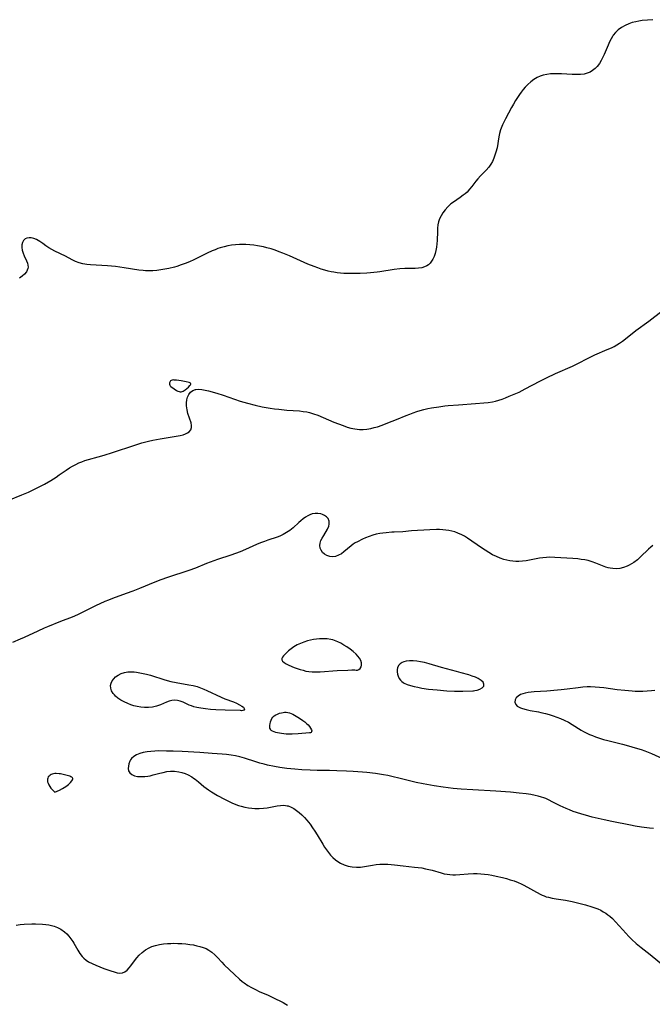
# Model space of a CAD drawing. Header units: inches. Extents: x 1073367 to 1082519, y 1569854 to 1574957.
# Tile 181 of 256: x 1077983 to 1078256, y 1572456 to 1572880. Entities that reach past the tile are written whole.
import ezdxf

# ---------------------------------------------------------------- set-up
doc = ezdxf.new("R2010")
doc.units = ezdxf.units.IN
doc.header["$MEASUREMENT"] = 0
doc.layers.add('CGG_CurvaNivelLidar_v1', color=7, linetype='Continuous', lineweight=30, true_color=0x008008)

msp = doc.modelspace()

# ---------------------------------------------------------------- linework, layer by layer
at = {"layer": 'CGG_CurvaNivelLidar_v1'}
for points in [[(1078256.0568, 1572879.9728, 70.5), (1078251.4942, 1572879.6121, 70.5), (1078250.1061, 1572879.3995, 70.5), (1078248.7285, 1572879.1108, 70.5), (1078247.1954, 1572878.7075, 70.5), (1078245.7001, 1572878.2139, 70.5), (1078244.1111, 1572877.5391, 70.5), (1078242.5815, 1572876.6763, 70.5), (1078241.1805, 1572875.6406, 70.5), (1078239.9363, 1572874.4307, 70.5), (1078239.0478, 1572873.2975, 70.5), (1078238.6667, 1572872.7196, 70.5), (1078238.0804, 1572871.709, 70.5), (1078237.4215, 1572870.3939, 70.5), (1078236.8156, 1572869.0338, 70.5), (1078235.1472, 1572865.0209, 70.5), (1078234.5972, 1572863.8078, 70.5), (1078233.8698, 1572862.389, 70.5), (1078233.0577, 1572861.0583, 70.5), (1078232.1363, 1572859.8485, 70.5), (1078231.1974, 1572858.8931, 70.5), (1078230.1606, 1572858.0731, 70.5), (1078229.0361, 1572857.4004, 70.5), (1078227.8301, 1572856.8938, 70.5), (1078226.5644, 1572856.5714, 70.5), (1078224.8853, 1572856.3766, 70.5), (1078223.1376, 1572856.3449, 70.5), (1078221.3405, 1572856.4051, 70.5), (1078216.7044, 1572856.6446, 70.5), (1078214.9112, 1572856.6908, 70.5), (1078213.4818, 1572856.6738, 70.5), (1078212.0726, 1572856.603, 70.5), (1078210.4629, 1572856.4388, 70.5), (1078208.9055, 1572856.1315, 70.5), (1078207.5501, 1572855.6805, 70.5), (1078206.2552, 1572855.0694, 70.5), (1078204.8588, 1572854.199, 70.5), (1078203.5331, 1572853.182, 70.5), (1078202.3074, 1572852.0893, 70.5), (1078201.1455, 1572850.9013, 70.5), (1078200.268, 1572849.885, 70.5), (1078199.4333, 1572848.8202, 70.5), (1078198.6363, 1572847.7164, 70.5), (1078197.7826, 1572846.443, 70.5), (1078196.9615, 1572845.1427, 70.5), (1078196.0023, 1572843.5382, 70.5), (1078195.2357, 1572842.1632, 70.5), (1078192.6876, 1572837.2658, 70.5), (1078191.386, 1572834.6332, 70.5), (1078190.8225, 1572833.3058, 70.5), (1078190.5332, 1572832.5088, 70.5), (1078190.1113, 1572831.0223, 70.5), (1078189.7902, 1572829.4994, 70.5), (1078188.9778, 1572824.8557, 70.5), (1078188.4962, 1572822.8722, 70.5), (1078188.0932, 1572821.579, 70.5), (1078187.6158, 1572820.3209, 70.5), (1078186.9934, 1572818.976, 70.5), (1078186.2716, 1572817.699, 70.5), (1078185.4447, 1572816.5053, 70.5), (1078184.3081, 1572815.1826, 70.5), (1078181.8492, 1572812.6841, 70.5), (1078180.7447, 1572811.4628, 70.5), (1078179.8717, 1572810.3801, 70.5), (1078178.1901, 1572808.1628, 70.5), (1078177.1877, 1572806.929, 70.5), (1078176.1011, 1572805.7721, 70.5), (1078175.2902, 1572805.0431, 70.5), (1078174.4309, 1572804.3614, 70.5), (1078173.036, 1572803.3761, 70.5), (1078170.1871, 1572801.4427, 70.5), (1078169.1134, 1572800.6137, 70.5), (1078167.8159, 1572799.4414, 70.5), (1078166.6379, 1572798.161, 70.5), (1078165.6027, 1572796.7792, 70.5), (1078164.8688, 1572795.5477, 70.5), (1078164.2699, 1572794.2529, 70.5), (1078163.8243, 1572792.8992, 70.5), (1078163.5552, 1572791.5689, 70.5), (1078163.4019, 1572790.2002, 70.5), (1078163.3253, 1572788.8044, 70.5), (1078163.2025, 1572784.9027, 70.5), (1078163.0916, 1572783.3894, 70.5), (1078162.9138, 1572781.9787, 70.5), (1078162.6583, 1572780.602, 70.5), (1078162.3204, 1572779.2744, 70.5), (1078161.8774, 1572777.976, 70.5), (1078161.3998, 1572776.9077, 70.5), (1078160.8291, 1572775.9319, 70.5), (1078160.1496, 1572775.0721, 70.5), (1078159.5196, 1572774.4862, 70.5), (1078158.8153, 1572773.9963, 70.5), (1078157.8046, 1572773.5104, 70.5), (1078156.5948, 1572773.159, 70.5), (1078155.2237, 1572772.9502, 70.5), (1078153.7834, 1572772.8575, 70.5), (1078149.3407, 1572772.82, 70.5), (1078147.1625, 1572772.6917, 70.5), (1078144.7158, 1572772.4089, 70.5), (1078138.4911, 1572771.4305, 70.5), (1078137.3131, 1572771.2715, 70.5), (1078134.5533, 1572770.9769, 70.5), (1078132.9716, 1572770.848, 70.5), (1078129.9659, 1572770.6915, 70.5), (1078128.545, 1572770.6574, 70.5), (1078125.8277, 1572770.6517, 70.5), (1078122.9897, 1572770.7352, 70.5), (1078121.578, 1572770.8285, 70.5), (1078120.104, 1572770.9779, 70.5), (1078118.64, 1572771.1895, 70.5), (1078117.4786, 1572771.4088, 70.5), (1078116.3254, 1572771.6708, 70.5), (1078114.7859, 1572772.0841, 70.5), (1078113.259, 1572772.5551, 70.5), (1078111.7431, 1572773.073, 70.5), (1078110.2369, 1572773.6295, 70.5), (1078107.5245, 1572774.7263, 70.5), (1078099.6647, 1572778.2267, 70.5), (1078096.7582, 1572779.4338, 70.5), (1078095.0898, 1572780.0751, 70.5), (1078093.3726, 1572780.6898, 70.5), (1078091.6433, 1572781.2568, 70.5), (1078089.9013, 1572781.7661, 70.5), (1078088.363, 1572782.1532, 70.5), (1078085.8797, 1572782.634, 70.5), (1078084.1858, 1572782.8694, 70.5), (1078082.4859, 1572783.0371, 70.5), (1078080.7832, 1572783.1358, 70.5), (1078079.081, 1572783.1588, 70.5), (1078078.0239, 1572783.1298, 70.5), (1078076.3544, 1572783.0135, 70.5), (1078074.6937, 1572782.8169, 70.5), (1078073.0454, 1572782.542, 70.5), (1078071.4141, 1572782.185, 70.5), (1078069.8055, 1572781.7369, 70.5), (1078068.7619, 1572781.387, 70.5), (1078067.5256, 1572780.9144, 70.5), (1078066.3029, 1572780.3958, 70.5), (1078064.1026, 1572779.3712, 70.5), (1078058.3413, 1572776.54, 70.5), (1078056.5154, 1572775.7249, 70.5), (1078054.7262, 1572775.0034, 70.5), (1078052.9145, 1572774.3469, 70.5), (1078051.0834, 1572773.7563, 70.5), (1078050.0194, 1572773.4474, 70.5), (1078047.6595, 1572772.8484, 70.5), (1078045.9568, 1572772.4892, 70.5), (1078044.2472, 1572772.1919, 70.5), (1078042.5325, 1572771.9658, 70.5), (1078040.814, 1572771.8258, 70.5), (1078039.6776, 1572771.7895, 70.5), (1078038.541, 1572771.8023, 70.5), (1078037.537, 1572771.8557, 70.5), (1078036.5334, 1572771.9429, 70.5), (1078034.7649, 1572772.1587, 70.5), (1078028.3728, 1572773.1718, 70.5), (1078024.6208, 1572773.6379, 70.5), (1078021.1587, 1572773.9534, 70.5), (1078013.9666, 1572774.4225, 70.5), (1078012.2855, 1572774.5989, 70.5), (1078010.6453, 1572774.8694, 70.5), (1078009.0595, 1572775.2785, 70.5), (1078007.5013, 1572775.8743, 70.5), (1078006.0446, 1572776.5702, 70.5), (1078003.1564, 1572778.0805, 70.5), (1077998.5696, 1572780.2947, 70.5), (1077997.1945, 1572780.999, 70.5), (1077995.8893, 1572781.7633, 70.5), (1077994.6103, 1572782.6589, 70.5), (1077993.3847, 1572783.584, 70.5), (1077992.0532, 1572784.5254, 70.5), (1077990.7001, 1572785.303, 70.5), (1077989.5402, 1572785.763, 70.5), (1077988.3932, 1572786.0198, 70.5), (1077987.4158, 1572786.0622, 70.5), (1077986.5159, 1572785.919, 70.5), (1077985.7326, 1572785.5751, 70.5), (1077985.038, 1572784.9414, 70.5), (1077984.5524, 1572784.095, 70.5), (1077984.2937, 1572783.093, 70.5), (1077984.2825, 1572781.9142, 70.5), (1077984.4998, 1572780.6706, 70.5), (1077984.8978, 1572779.4131, 70.5), (1077985.3743, 1572778.2957, 70.5), (1077986.3884, 1572776.1459, 70.5), (1077986.7819, 1572775.115, 70.5), (1077986.9681, 1572774.3248, 70.5), (1077987.0032, 1572773.4778, 70.5), (1077986.906, 1572772.7902, 70.5), (1077986.6742, 1572772.0806, 70.5), (1077986.3134, 1572771.3993, 70.5), (1077985.5225, 1572770.4202, 70.5), (1077984.5017, 1572769.5234, 70.5), (1077983.3042, 1572768.6979, 70.5)], [(1077978.7103, 1572673.1289, 71), (1077984.3318, 1572675.3847, 71), (1077987.159, 1572676.5655, 71), (1077989.7952, 1572677.7874, 71), (1077991.2774, 1572678.5362, 71), (1077994.092, 1572680.0398, 71), (1077996.8467, 1572681.6136, 71), (1077999.1125, 1572683.0172, 71), (1078000.4696, 1572683.9176, 71), (1078003.4023, 1572685.9519, 71), (1078004.8833, 1572686.9316, 71), (1078006.1891, 1572687.7201, 71), (1078007.5273, 1572688.4467, 71), (1078008.9001, 1572689.1018, 71), (1078010.2006, 1572689.6364, 71), (1078011.5278, 1572690.1098, 71), (1078013.0266, 1572690.5771, 71), (1078017.2349, 1572691.7433, 71), (1078019.8005, 1572692.4956, 71), (1078023.4197, 1572693.6461, 71), (1078033.0131, 1572696.7927, 71), (1078036.0578, 1572697.712, 71), (1078038.8539, 1572698.4394, 71), (1078040.8041, 1572698.8654, 71), (1078043.97, 1572699.4492, 71), (1078049.9938, 1572700.4417, 71), (1078052.5441, 1572700.9473, 71), (1078053.7536, 1572701.2641, 71), (1078054.8517, 1572701.6469, 71), (1078055.7082, 1572702.063, 71), (1078056.4235, 1572702.5683, 71), (1078057.1039, 1572703.408, 71), (1078057.3994, 1572704.311, 71), (1078057.425, 1572705.183, 71), (1078057.2139, 1572706.3103, 71), (1078055.8555, 1572710.3334, 71), (1078055.4798, 1572711.973, 71), (1078055.2738, 1572713.642, 71), (1078055.2451, 1572714.9804, 71), (1078055.3666, 1572716.2639, 71), (1078055.6717, 1572717.4547, 71), (1078056.2338, 1572718.587, 71), (1078057.0077, 1572719.5374, 71), (1078057.9564, 1572720.2692, 71), (1078059.0549, 1572720.7314, 71), (1078059.2368, 1572720.7748, 71), (1078060.475, 1572720.885, 71), (1078061.8134, 1572720.7638, 71), (1078063.2334, 1572720.4853, 71), (1078064.7224, 1572720.1125, 71), (1078068.2811, 1572719.1184, 71), (1078071.09, 1572718.25, 71), (1078078.4053, 1572715.7343, 71), (1078081.4508, 1572714.7933, 71), (1078084.7573, 1572713.9185, 71), (1078087.8708, 1572713.252, 71), (1078091.2163, 1572712.6961, 71), (1078093.0844, 1572712.4438, 71), (1078094.9517, 1572712.222, 71), (1078098.4855, 1572711.8684, 71), (1078103.841, 1572711.486, 71), (1078105.4612, 1572711.3207, 71), (1078107.0604, 1572711.0743, 71), (1078108.1855, 1572710.8285, 71), (1078110.006, 1572710.2856, 71), (1078111.7974, 1572709.6143, 71), (1078118.6324, 1572706.7014, 71), (1078122.6963, 1572705.1597, 71), (1078124.391, 1572704.578, 71), (1078126.0871, 1572704.0803, 71), (1078127.7128, 1572703.7259, 71), (1078128.6799, 1572703.5937, 71), (1078129.6947, 1572703.5289, 71), (1078131.3282, 1572703.5566, 71), (1078132.9727, 1572703.7201, 71), (1078134.6209, 1572704.0015, 71), (1078136.0424, 1572704.33, 71), (1078137.4595, 1572704.7262, 71), (1078139.5471, 1572705.4137, 71), (1078141.9396, 1572706.3115, 71), (1078145.751, 1572707.8527, 71), (1078149.8664, 1572709.5636, 71), (1078151.4011, 1572710.1808, 71), (1078152.8771, 1572710.7193, 71), (1078154.3703, 1572711.2115, 71), (1078155.8776, 1572711.6626, 71), (1078157.3965, 1572712.0756, 71), (1078159.1118, 1572712.491, 71), (1078160.6882, 1572712.8156, 71), (1078163.8707, 1572713.3403, 71), (1078166.5694, 1572713.6872, 71), (1078167.9236, 1572713.8306, 71), (1078172.3294, 1572714.1965, 71), (1078179.6454, 1572714.6562, 71), (1078183.3497, 1572714.9573, 71), (1078185.1828, 1572715.1807, 71), (1078186.9962, 1572715.4813, 71), (1078188.2874, 1572715.7617, 71), (1078189.7172, 1572716.1517, 71), (1078191.1297, 1572716.6098, 71), (1078192.6766, 1572717.1776, 71), (1078194.2128, 1572717.7905, 71), (1078197.043, 1572719.0021, 71), (1078198.4476, 1572719.6415, 71), (1078201.1414, 1572720.9535, 71), (1078207.4301, 1572724.3455, 71), (1078210.2322, 1572725.7605, 71), (1078214.2085, 1572727.6253, 71), (1078221.512, 1572730.8154, 71), (1078223.1745, 1572731.6288, 71), (1078228.8129, 1572734.5502, 71), (1078231.0851, 1572735.6043, 71), (1078236.4803, 1572737.9353, 71), (1078238.2445, 1572738.7302, 71), (1078239.4388, 1572739.3136, 71), (1078240.6019, 1572739.9396, 71), (1078241.7243, 1572740.6236, 71), (1078242.9455, 1572741.4838, 71), (1078247.1742, 1572744.8719, 71), (1078248.7589, 1572746.0939, 71), (1078254.3162, 1572750.204, 71), (1078260.1021, 1572754.5457, 71)], [(1078256.0846, 1572653.5849, 71.5), (1078255.2401, 1572652.896, 71.5), (1078254.2165, 1572651.961, 71.5), (1078250.8128, 1572648.6505, 71.5), (1078249.4157, 1572647.4227, 71.5), (1078247.9487, 1572646.3035, 71.5), (1078246.9337, 1572645.6494, 71.5), (1078245.9576, 1572645.1083, 71.5), (1078244.9564, 1572644.6386, 71.5), (1078243.4307, 1572644.0854, 71.5), (1078241.874, 1572643.7146, 71.5), (1078240.3021, 1572643.5457, 71.5), (1078238.8611, 1572643.5921, 71.5), (1078237.7166, 1572643.7725, 71.5), (1078236.7784, 1572644.0025, 71.5), (1078235.8457, 1572644.2913, 71.5), (1078234.4224, 1572644.8187, 71.5), (1078231.5515, 1572645.9784, 71.5), (1078229.9043, 1572646.5636, 71.5), (1078228.2141, 1572647.0466, 71.5), (1078226.7584, 1572647.3536, 71.5), (1078225.2787, 1572647.583, 71.5), (1078223.7814, 1572647.7543, 71.5), (1078221.561, 1572647.9375, 71.5), (1078213.8093, 1572648.4246, 71.5), (1078211.7373, 1572648.4734, 71.5), (1078210.2231, 1572648.4366, 71.5), (1078208.7244, 1572648.3113, 71.5), (1078207.2927, 1572648.0925, 71.5), (1078202.9854, 1572647.2127, 71.5), (1078201.5188, 1572646.957, 71.5), (1078199.9616, 1572646.7497, 71.5), (1078198.4027, 1572646.6452, 71.5), (1078197.1197, 1572646.6608, 71.5), (1078195.8375, 1572646.7606, 71.5), (1078194.5001, 1572646.9435, 71.5), (1078193.1716, 1572647.2064, 71.5), (1078191.8583, 1572647.5549, 71.5), (1078190.2954, 1572648.0974, 71.5), (1078188.7645, 1572648.7576, 71.5), (1078187.0988, 1572649.6084, 71.5), (1078185.4645, 1572650.5498, 71.5), (1078183.8482, 1572651.557, 71.5), (1078182.2535, 1572652.6081, 71.5), (1078176.2638, 1572656.7623, 71.5), (1078175.0376, 1572657.526, 71.5), (1078173.779, 1572658.2097, 71.5), (1078172.1386, 1572658.9264, 71.5), (1078170.8736, 1572659.3739, 71.5), (1078169.5823, 1572659.7457, 71.5), (1078168.2672, 1572660.0336, 71.5), (1078166.9435, 1572660.2305, 71.5), (1078165.6025, 1572660.3541, 71.5), (1078164.2423, 1572660.4206, 71.5), (1078162.8727, 1572660.4397, 71.5), (1078160.0275, 1572660.3592, 71.5), (1078152.0802, 1572659.803, 71.5), (1078148.4211, 1572659.496, 71.5), (1078144.698, 1572659.3579, 71.5), (1078143.6912, 1572659.2948, 71.5), (1078141.2698, 1572659.0847, 71.5), (1078139.8577, 1572658.9201, 71.5), (1078138.4514, 1572658.699, 71.5), (1078136.9389, 1572658.3749, 71.5), (1078135.4455, 1572657.9677, 71.5), (1078133.9772, 1572657.4851, 71.5), (1078132.2712, 1572656.8229, 71.5), (1078131.1, 1572656.3124, 71.5), (1078128.8522, 1572655.2061, 71.5), (1078127.9156, 1572654.6852, 71.5), (1078127.0222, 1572654.1238, 71.5), (1078126.1249, 1572653.465, 71.5), (1078123.0541, 1572650.8688, 71.5), (1078121.9254, 1572650.0387, 71.5), (1078120.6888, 1572649.3441, 71.5), (1078119.4197, 1572648.8752, 71.5), (1078118.1496, 1572648.6814, 71.5), (1078116.9032, 1572648.8065, 71.5), (1078115.7305, 1572649.2141, 71.5), (1078114.6789, 1572649.8578, 71.5), (1078113.8805, 1572650.6079, 71.5), (1078113.2535, 1572651.4837, 71.5), (1078112.835, 1572652.4526, 71.5), (1078112.6731, 1572653.4874, 71.5), (1078112.8023, 1572654.5659, 71.5), (1078113.1665, 1572655.671, 71.5), (1078113.6949, 1572656.7877, 71.5), (1078114.3247, 1572657.9024, 71.5), (1078115.9168, 1572660.5682, 71.5), (1078116.5058, 1572661.8458, 71.5), (1078116.7358, 1572662.7149, 71.5), (1078116.7559, 1572663.5778, 71.5), (1078116.6722, 1572664.0512, 71.5), (1078116.1905, 1572665.1222, 71.5), (1078115.5528, 1572665.8392, 71.5), (1078114.7351, 1572666.4313, 71.5), (1078113.7826, 1572666.8928, 71.5), (1078113.0504, 1572667.1322, 71.5), (1078111.8695, 1572667.3391, 71.5), (1078110.6406, 1572667.3449, 71.5), (1078109.4026, 1572667.1296, 71.5), (1078108.405, 1572666.7764, 71.5), (1078107.4257, 1572666.2882, 71.5), (1078106.4646, 1572665.6945, 71.5), (1078105.4864, 1572664.9928, 71.5), (1078104.5329, 1572664.2243, 71.5), (1078103.6091, 1572663.4055, 71.5), (1078101.2155, 1572661.1745, 71.5), (1078099.7949, 1572660.0802, 71.5), (1078098.2709, 1572659.0893, 71.5), (1078096.896, 1572658.3141, 71.5), (1078095.4668, 1572657.6349, 71.5), (1078094.2525, 1572657.1622, 71.5), (1078090.2619, 1572655.8454, 71.5), (1078088.7737, 1572655.3238, 71.5), (1078087.0951, 1572654.6824, 71.5), (1078085.3448, 1572653.9443, 71.5), (1078080.6792, 1572651.7751, 71.5), (1078078.3496, 1572650.8362, 71.5), (1078074.3139, 1572649.401, 71.5), (1078068.6231, 1572647.5046, 71.5), (1078067.0282, 1572646.9449, 71.5), (1078063.8645, 1572645.74, 71.5), (1078059.146, 1572643.8507, 71.5), (1078056.211, 1572642.7861, 71.5), (1078047.061, 1572639.7776, 71.5), (1078044.1235, 1572638.7554, 71.5), (1078041.6382, 1572637.8009, 71.5), (1078034.9407, 1572635.0334, 71.5), (1078032.0788, 1572633.8911, 71.5), (1078029.2072, 1572632.8302, 71.5), (1078023.304, 1572630.7165, 71.5), (1078021.6084, 1572630.0558, 71.5), (1078020.0414, 1572629.3854, 71.5), (1078016.0707, 1572627.5494, 71.5), (1078010.6352, 1572624.7908, 71.5), (1078008.2434, 1572623.6575, 71.5), (1078005.9934, 1572622.7185, 71.5), (1078001.0011, 1572620.8059, 71.5), (1077995.4167, 1572618.5498, 71.5), (1077993.8936, 1572617.9005, 71.5), (1077991.2759, 1572616.7184, 71.5), (1077985.2891, 1572613.8967, 71.5), (1077983.6275, 1572613.1623, 71.5), (1077980.2527, 1572611.7958, 71.5)], [(1078256.939, 1572591.096, 72), (1078255.4992, 1572590.9298, 72), (1078253.6568, 1572590.7715, 72), (1078251.8087, 1572590.6784, 72), (1078250.1622, 1572590.658, 72), (1078248.5149, 1572590.7001, 72), (1078247.1171, 1572590.7852, 72), (1078244.0437, 1572591.0728, 72), (1078240.6915, 1572591.4765, 72), (1078235.0404, 1572592.2379, 72), (1078233.1273, 1572592.4573, 72), (1078231.2153, 1572592.6204, 72), (1078229.3045, 1572592.6988, 72), (1078227.7453, 1572592.6759, 72), (1078225.868, 1572592.5433, 72), (1078223.9879, 1572592.3323, 72), (1078219.1915, 1572591.6662, 72), (1078216.6246, 1572591.3528, 72), (1078215.0792, 1572591.206, 72), (1078210.4119, 1572590.9001, 72), (1078204.9559, 1572590.4786, 72), (1078203.6337, 1572590.3578, 72), (1078202.3607, 1572590.2009, 72), (1078201.1544, 1572589.9884, 72), (1078200.1066, 1572589.7203, 72), (1078199.1578, 1572589.3639, 72), (1078198.0795, 1572588.7246, 72), (1078197.2665, 1572587.9398, 72), (1078196.7775, 1572587.0582, 72), (1078196.6859, 1572586.0359, 72), (1078197.0712, 1572585.0705, 72), (1078197.6797, 1572584.4411, 72), (1078198.5151, 1572583.9087, 72), (1078199.0907, 1572583.6395, 72), (1078199.976, 1572583.3147, 72), (1078201.5292, 1572582.8985, 72), (1078203.2226, 1572582.5548, 72), (1078206.8446, 1572581.8937, 72), (1078207.8909, 1572581.6746, 72), (1078209.8889, 1572581.1941, 72), (1078211.5015, 1572580.7508, 72), (1078213.1027, 1572580.256, 72), (1078214.6836, 1572579.7025, 72), (1078216.331, 1572579.0433, 72), (1078217.9437, 1572578.3158, 72), (1078219.7, 1572577.43, 72), (1078221.4033, 1572576.4692, 72), (1078225.1974, 1572574.0985, 72), (1078226.2886, 1572573.466, 72), (1078227.4026, 1572572.8738, 72), (1078228.8217, 1572572.2034, 72), (1078230.0804, 1572571.682, 72), (1078231.361, 1572571.2066, 72), (1078233.1175, 1572570.6212, 72), (1078234.8978, 1572570.0879, 72), (1078236.6811, 1572569.5988, 72), (1078243.0654, 1572567.9666, 72), (1078245.6196, 1572567.2813, 72), (1078248.4236, 1572566.489, 72), (1078251.0679, 1572565.6688, 72), (1078252.567, 1572565.1356, 72), (1078255.5221, 1572563.9477, 72), (1078261.7986, 1572561.1592, 72)], [(1078256.363, 1572531.6659, 72), (1078254.6145, 1572531.8354, 72), (1078251.1301, 1572532.2969, 72), (1078248.5323, 1572532.7125, 72), (1078246.4357, 1572533.0938, 72), (1078238.4849, 1572534.6895, 72), (1078235.0775, 1572535.4163, 72), (1078229.9214, 1572536.6231, 72), (1078227.0426, 1572537.3815, 72), (1078225.5577, 1572537.811, 72), (1078223.2669, 1572538.5364, 72), (1078221.7291, 1572539.0808, 72), (1078220.2107, 1572539.6672, 72), (1078218.7125, 1572540.2924, 72), (1078216.1863, 1572541.4637, 72), (1078212.7952, 1572543.2425, 72), (1078211.4357, 1572543.9242, 72), (1078210.0529, 1572544.547, 72), (1078209.1033, 1572544.9201, 72), (1078208.138, 1572545.2513, 72), (1078206.7612, 1572545.6433, 72), (1078205.3598, 1572545.9644, 72), (1078203.487, 1572546.3035, 72), (1078201.5896, 1572546.5752, 72), (1078198.5067, 1572546.9271, 72), (1078194.8332, 1572547.2725, 72), (1078188.5174, 1572547.7511, 72), (1078178.512, 1572548.3077, 72), (1078173.5996, 1572548.6375, 72), (1078170.1489, 1572548.9311, 72), (1078165.7764, 1572549.4293, 72), (1078161.9448, 1572550.0263, 72), (1078157.2138, 1572550.8961, 72), (1078154.2152, 1572551.5517, 72), (1078147.3005, 1572553.2837, 72), (1078143.7045, 1572554.1162, 72), (1078141.8951, 1572554.4836, 72), (1078140.0779, 1572554.8111, 72), (1078136.627, 1572555.3221, 72), (1078132.9253, 1572555.7713, 72), (1078131.0691, 1572555.9602, 72), (1078127.0102, 1572556.2759, 72), (1078124.1908, 1572556.4225, 72), (1078120.0091, 1572556.5736, 72), (1078116.8121, 1572556.6565, 72), (1078111.4648, 1572556.7291, 72), (1078108.4922, 1572556.8278, 72), (1078104.8924, 1572557.0231, 72), (1078101.9692, 1572557.2296, 72), (1078098.5005, 1572557.5942, 72), (1078095.4411, 1572558.0164, 72), (1078093.1988, 1572558.3859, 72), (1078090.1449, 1572558.9971, 72), (1078088.6335, 1572559.3553, 72), (1078086.8281, 1572559.8406, 72), (1078085.0455, 1572560.3851, 72), (1078080.191, 1572562.0404, 72), (1078078.2635, 1572562.5943, 72), (1078076.2826, 1572563.0195, 72), (1078074.4148, 1572563.3164, 72), (1078072.5261, 1572563.5465, 72), (1078070.6215, 1572563.7314, 72), (1078066.3276, 1572564.0624, 72), (1078060.9892, 1572564.4096, 72), (1078053.3899, 1572564.8281, 72), (1078049.4687, 1572564.9871, 72), (1078046.691, 1572565.0634, 72), (1078043.2505, 1572565.0738, 72), (1078041.5582, 1572565.0208, 72), (1078039.8977, 1572564.9095, 72), (1078038.231, 1572564.7126, 72), (1078036.6495, 1572564.4121, 72), (1078035.1395, 1572563.9807, 72), (1078033.7629, 1572563.418, 72), (1078032.5645, 1572562.7161, 72), (1078031.6025, 1572561.8584, 72), (1078031.1671, 1572561.2701, 72), (1078030.8196, 1572560.6338, 72), (1078030.4226, 1572559.5896, 72), (1078030.194, 1572558.5185, 72), (1078030.1488, 1572557.4728, 72), (1078030.3144, 1572556.506, 72), (1078030.7857, 1572555.6066, 72), (1078031.6516, 1572554.9008, 72), (1078032.8197, 1572554.4217, 72), (1078034.2027, 1572554.1367, 72), (1078035.7316, 1572554.0268, 72), (1078037.3514, 1572554.0862, 72), (1078038.5296, 1572554.2352, 72), (1078039.5563, 1572554.4351, 72), (1078040.9326, 1572554.7717, 72), (1078043.7181, 1572555.5346, 72), (1078045.1259, 1572555.883, 72), (1078046.7017, 1572556.1838, 72), (1078048.2822, 1572556.3555, 72), (1078050.116, 1572556.3508, 72), (1078051.9206, 1572556.1227, 72), (1078053.2937, 1572555.791, 72), (1078054.6291, 1572555.3417, 72), (1078055.9212, 1572554.7912, 72), (1078057.4834, 1572553.9568, 72), (1078058.3031, 1572553.4208, 72), (1078058.9656, 1572552.9327, 72), (1078060.3533, 1572551.8101, 72), (1078062.7195, 1572549.8058, 72), (1078063.7401, 1572549.0059, 72), (1078064.7358, 1572548.3032, 72), (1078065.9856, 1572547.4918, 72), (1078068.5905, 1572545.9492, 72), (1078071.5904, 1572544.3145, 72), (1078073.0343, 1572543.5776, 72), (1078074.779, 1572542.751, 72), (1078076.5562, 1572542.0183, 72), (1078077.6397, 1572541.6423, 72), (1078078.7379, 1572541.3168, 72), (1078080.3644, 1572540.9316, 72), (1078082.0083, 1572540.6444, 72), (1078083.3212, 1572540.4815, 72), (1078084.6355, 1572540.3774, 72), (1078086.5063, 1572540.3372, 72), (1078088.3592, 1572540.435, 72), (1078089.9309, 1572540.6338, 72), (1078094.3596, 1572541.4558, 72), (1078095.7564, 1572541.6432, 72), (1078097.1192, 1572541.6965, 72), (1078097.8303, 1572541.6479, 72), (1078098.5538, 1572541.5272, 72), (1078098.9841, 1572541.4178, 72), (1078100.252, 1572540.9416, 72), (1078101.4799, 1572540.2814, 72), (1078102.6726, 1572539.4748, 72), (1078103.8322, 1572538.551, 72), (1078104.9298, 1572537.5595, 72), (1078105.9938, 1572536.4918, 72), (1078107.0199, 1572535.3569, 72), (1078108.4314, 1572533.5951, 72), (1078109.5588, 1572531.9983, 72), (1078110.5297, 1572530.5124, 72), (1078111.471, 1572528.9982, 72), (1078113.9241, 1572524.9157, 72), (1078114.7112, 1572523.668, 72), (1078115.525, 1572522.4648, 72), (1078116.3797, 1572521.311, 72), (1078117.3051, 1572520.1969, 72), (1078118.2911, 1572519.1653, 72), (1078119.3483, 1572518.2363, 72), (1078120.3937, 1572517.4869, 72), (1078121.4987, 1572516.8385, 72), (1078123.1201, 1572516.0944, 72), (1078124.8099, 1572515.5318, 72), (1078126.5469, 1572515.157, 72), (1078128.4156, 1572514.9905, 72), (1078130.145, 1572515.0601, 72), (1078131.8866, 1572515.2805, 72), (1078135.3992, 1572515.8961, 72), (1078136.96, 1572516.1368, 72), (1078138.5311, 1572516.2958, 72), (1078140.2295, 1572516.338, 72), (1078141.94, 1572516.2713, 72), (1078144.7964, 1572516.0124, 72), (1078148.5353, 1572515.5826, 72), (1078153.3651, 1572515.1001, 72), (1078156.5255, 1572514.7018, 72), (1078158.2363, 1572514.3983, 72), (1078159.6468, 1572514.0772, 72), (1078160.9791, 1572513.7167, 72), (1078164.9349, 1572512.5453, 72), (1078166.2574, 1572512.218, 72), (1078167.452, 1572511.9925, 72), (1078168.6559, 1572511.8469, 72), (1078169.9039, 1572511.789, 72), (1078171.1599, 1572511.8073, 72), (1078172.9488, 1572511.9206, 72), (1078176.5611, 1572512.2423, 72), (1078178.8096, 1572512.3471, 72), (1078180.3999, 1572512.3202, 72), (1078181.9952, 1572512.2174, 72), (1078183.5924, 1572512.0503, 72), (1078185.1884, 1572511.8271, 72), (1078186.78, 1572511.553, 72), (1078188.5609, 1572511.1928, 72), (1078191.2886, 1572510.5751, 72), (1078192.9872, 1572510.1378, 72), (1078194.6668, 1572509.6582, 72), (1078196.3893, 1572509.1062, 72), (1078198.0701, 1572508.4716, 72), (1078199.3032, 1572507.9209, 72), (1078200.5099, 1572507.3203, 72), (1078207.5285, 1572503.4398, 72), (1078208.4073, 1572503.009, 72), (1078209.2995, 1572502.6346, 72), (1078210.2075, 1572502.3342, 72), (1078211.1427, 1572502.0859, 72), (1078212.7586, 1572501.7365, 72), (1078214.4255, 1572501.4424, 72), (1078218.5276, 1572500.8264, 72), (1078219.9107, 1572500.5741, 72), (1078221.2935, 1572500.2796, 72), (1078227.0814, 1572498.8264, 72), (1078229.8159, 1572498.0363, 72), (1078231.1562, 1572497.575, 72), (1078232.4631, 1572497.0482, 72), (1078233.6247, 1572496.4948, 72), (1078234.7492, 1572495.8772, 72), (1078235.8352, 1572495.2009, 72), (1078236.7418, 1572494.5686, 72), (1078237.6104, 1572493.8869, 72), (1078238.6556, 1572492.9427, 72), (1078240.0137, 1572491.55, 72), (1078243.1177, 1572488.0357, 72), (1078244.3928, 1572486.6252, 72), (1078245.7063, 1572485.2418, 72), (1078247.0637, 1572483.8973, 72), (1078248.8901, 1572482.2444, 72), (1078251.118, 1572480.4273, 72), (1078254.8719, 1572477.4785, 72), (1078261.5401, 1572472.0075, 72)], [(1077981.9241, 1572490.1231, 71.5), (1077983.6541, 1572490.301, 71.5), (1077985.3836, 1572490.438, 71.5), (1077988.5827, 1572490.5839, 71.5), (1077990.1972, 1572490.5915, 71.5), (1077993.2109, 1572490.4952, 71.5), (1077994.6044, 1572490.3812, 71.5), (1077995.9724, 1572490.1897, 71.5), (1077997.104, 1572489.9485, 71.5), (1077998.2076, 1572489.6304, 71.5), (1077999.7361, 1572489.0362, 71.5), (1078001.1799, 1572488.2849, 71.5), (1078002.6659, 1572487.2561, 71.5), (1078003.6875, 1572486.3407, 71.5), (1078004.6268, 1572485.3279, 71.5), (1078005.4909, 1572484.239, 71.5), (1078006.2836, 1572483.0917, 71.5), (1078006.7878, 1572482.2774, 71.5), (1078008.4597, 1572479.2649, 71.5), (1078009.3302, 1572477.8274, 71.5), (1078010.3264, 1572476.516, 71.5), (1078011.0387, 1572475.7931, 71.5), (1078011.9901, 1572475.0185, 71.5), (1078013.0263, 1572474.3393, 71.5), (1078014.5622, 1572473.5354, 71.5), (1078016.1794, 1572472.8357, 71.5), (1078019.707, 1572471.4697, 71.5), (1078022.7122, 1572470.3654, 71.5), (1078024.1377, 1572469.9133, 71.5), (1078025.3847, 1572469.6042, 71.5), (1078026.561, 1572469.4655, 71.5), (1078027.6619, 1572469.5785, 71.5), (1078028.6976, 1572470.0159, 71.5), (1078029.6558, 1572470.7301, 71.5), (1078030.5421, 1572471.655, 71.5), (1078031.2501, 1572472.5671, 71.5), (1078032.8384, 1572474.7778, 71.5), (1078033.7974, 1572476.0032, 71.5), (1078034.8502, 1572477.179, 71.5), (1078036.144, 1572478.3692, 71.5), (1078037.5641, 1572479.4207, 71.5), (1078039.0983, 1572480.3071, 71.5), (1078040.3432, 1572480.8524, 71.5), (1078041.9445, 1572481.3603, 71.5), (1078043.6085, 1572481.7238, 71.5), (1078045.3171, 1572481.9772, 71.5), (1078047.0557, 1572482.1465, 71.5), (1078048.5142, 1572482.2329, 71.5), (1078049.7355, 1572482.2625, 71.5), (1078051.4829, 1572482.244, 71.5), (1078053.2276, 1572482.1613, 71.5), (1078054.9608, 1572482.016, 71.5), (1078056.6729, 1572481.8039, 71.5), (1078058.2509, 1572481.5361, 71.5), (1078059.653, 1572481.2306, 71.5), (1078061.0182, 1572480.8746, 71.5), (1078062.3776, 1572480.4573, 71.5), (1078063.6757, 1572479.9583, 71.5), (1078064.8942, 1572479.3349, 71.5), (1078066.1898, 1572478.4204, 71.5), (1078067.3958, 1572477.3428, 71.5), (1078068.5531, 1572476.16, 71.5), (1078070.4699, 1572474.1131, 71.5), (1078071.5341, 1572473.04, 71.5), (1078075.9397, 1572468.833, 71.5), (1078078.1244, 1572466.824, 71.5), (1078079.2652, 1572465.8756, 71.5), (1078080.1378, 1572465.2158, 71.5), (1078081.7083, 1572464.1615, 71.5), (1078083.295, 1572463.2282, 71.5), (1078084.9282, 1572462.3675, 71.5), (1078086.5937, 1572461.5688, 71.5), (1078090.3538, 1572459.8829, 71.5), (1078093.5026, 1572458.4091, 71.5), (1078095.6649, 1572457.3483, 71.5), (1078096.8765, 1572456.7106, 71.5), (1078097.9856, 1572456.072, 71.5), (1078098.7059, 1572455.6038, 71.5)]]:
    msp.add_polyline3d(points, dxfattribs=at)
for points in [[(1078048.5, 1572721.9729, 71), (1078049.9372, 1572720.9767, 71), (1078050.9846, 1572720.3463, 71), (1078051.5238, 1572720.0747, 71), (1078052.0445, 1572719.8649, 71), (1078052.5253, 1572719.7423, 71), (1078052.9451, 1572719.7312, 71), (1078053.3669, 1572719.834, 71), (1078053.783, 1572720.0178, 71), (1078054.5998, 1572720.5343, 71), (1078055.3881, 1572721.1516, 71), (1078056.1174, 1572721.7995, 71), (1078056.7206, 1572722.4303, 71), (1078056.9378, 1572722.7246, 71), (1078057.0679, 1572722.9951, 71), (1078057.0779, 1572723.232, 71), (1078056.9417, 1572723.4269, 71), (1078056.6869, 1572723.5884, 71), (1078056.3464, 1572723.7257, 71), (1078055.0269, 1572724.0532, 71), (1078052.9938, 1572724.4099, 71), (1078050.9224, 1572724.7182, 71), (1078049.9225, 1572724.8185, 71), (1078049.4944, 1572724.8345, 71), (1078049.0817, 1572724.7987, 71), (1078048.6988, 1572724.6733, 71), (1078048.4084, 1572724.4827, 71), (1078048.1774, 1572724.2249, 71), (1078048.0197, 1572723.9122, 71), (1078047.9481, 1572723.6032, 71), (1078047.9344, 1572723.2802, 71), (1078047.9698, 1572722.9611, 71), (1078048.0688, 1572722.5926, 71), (1078048.2059, 1572722.2879, 71), (1078048.3259, 1572722.1058, 71), (1078048.4303, 1572721.9965, 71)], [(1078128.5, 1572599.819, 72), (1078128.9174, 1572599.8357, 72), (1078129.4871, 1572600.1487, 72), (1078129.9885, 1572600.6373, 72), (1078130.4021, 1572601.2998, 72), (1078130.6368, 1572602.0969, 72), (1078130.6115, 1572603.0079, 72), (1078130.3092, 1572603.9819, 72), (1078129.7554, 1572604.9884, 72), (1078129.0763, 1572605.8948, 72), (1078128.2595, 1572606.7874, 72), (1078127.0285, 1572607.9189, 72), (1078125.7017, 1572608.956, 72), (1078124.3582, 1572609.8591, 72), (1078123.0571, 1572610.6691, 72), (1078121.7371, 1572611.4317, 72), (1078120.3887, 1572612.1127, 72), (1078119.0003, 1572612.6733, 72), (1078118.2918, 1572612.8938, 72), (1078117.4604, 1572613.0932, 72), (1078115.829, 1572613.3261, 72), (1078114.1623, 1572613.3985, 72), (1078112.4764, 1572613.3396, 72), (1078111.2048, 1572613.2193, 72), (1078109.937, 1572613.0384, 72), (1078108.6794, 1572612.7975, 72), (1078107.4142, 1572612.4854, 72), (1078105.8389, 1572611.9961, 72), (1078104.3127, 1572611.4136, 72), (1078102.8563, 1572610.7388, 72), (1078101.4976, 1572609.9646, 72), (1078100.2726, 1572609.0981, 72), (1078099.1662, 1572608.1799, 72), (1078098.1766, 1572607.2662, 72), (1078097.5528, 1572606.6452, 72), (1078097.0224, 1572606.0472, 72), (1078096.6064, 1572605.4482, 72), (1078096.3612, 1572604.8773, 72), (1078096.329, 1572604.3462, 72), (1078096.6369, 1572603.741, 72), (1078097.268, 1572603.1887, 72), (1078098.1409, 1572602.6596, 72), (1078099.3657, 1572602.0454, 72), (1078101.6607, 1572601.06, 72), (1078102.9127, 1572600.5916, 72), (1078104.2145, 1572600.1581, 72), (1078105.4279, 1572599.8099, 72), (1078106.6684, 1572599.5182, 72), (1078107.9324, 1572599.2997, 72), (1078109.4307, 1572599.1546, 72), (1078110.992, 1572599.1144, 72), (1078112.7626, 1572599.1661, 72), (1078120.1956, 1572599.6818, 72), (1078124.6807, 1572599.9024, 72), (1078126.4095, 1572599.9654, 72), (1078127.6858, 1572599.9683, 72), (1078128.313, 1572599.9137, 72)], [(1078178.5, 1572591.0427, 72), (1078178.7969, 1572590.9942, 72), (1078179.3569, 1572591.0514, 72), (1078180.3921, 1572591.3029, 72), (1078181.5388, 1572591.7405, 72), (1078182.5677, 1572592.3345, 72), (1078183.2421, 1572593.05, 72), (1078183.3653, 1572593.8319, 72), (1078182.9558, 1572594.6518, 72), (1078182.0949, 1572595.4645, 72), (1078180.8826, 1572596.2243, 72), (1078179.6416, 1572596.8026, 72), (1078178.2918, 1572597.3003, 72), (1078176.7653, 1572597.8047, 72), (1078173.5943, 1572598.7612, 72), (1078171.533, 1572599.3366, 72), (1078165.0082, 1572601.056, 72), (1078159.6959, 1572602.65, 72), (1078157.6818, 1572603.1727, 72), (1078156.0264, 1572603.504, 72), (1078154.3925, 1572603.7364, 72), (1078152.801, 1572603.8619, 72), (1078151.2777, 1572603.8638, 72), (1078149.8557, 1572603.7157, 72), (1078148.9059, 1572603.4914, 72), (1078148.1007, 1572603.1742, 72), (1078147.2711, 1572602.655, 72), (1078146.628, 1572601.9902, 72), (1078146.1585, 1572601.0632, 72), (1078145.9435, 1572600.0106, 72), (1078145.9335, 1572599.0922, 72), (1078146.0644, 1572598.1597, 72), (1078146.3352, 1572597.2441, 72), (1078146.7699, 1572596.346, 72), (1078147.3736, 1572595.538, 72), (1078147.9371, 1572595.0174, 72), (1078148.5888, 1572594.5601, 72), (1078149.038, 1572594.3014, 72), (1078150.3318, 1572593.7144, 72), (1078151.7626, 1572593.2332, 72), (1078153.2947, 1572592.8321, 72), (1078154.9009, 1572592.4899, 72), (1078156.5602, 1572592.1895, 72), (1078159.4745, 1572591.7482, 72), (1078163.2122, 1572591.347, 72), (1078167.3348, 1572591.0441, 72), (1078170.6015, 1572590.9018, 72), (1078172.5196, 1572590.8718, 72), (1078174.2702, 1572590.8855, 72)], [(1078078.5, 1572582.449, 71.5), (1078071.8792, 1572582.6535, 71.5), (1078067.9081, 1572582.8542, 71.5), (1078065.6474, 1572583.0081, 71.5), (1078063.456, 1572583.2067, 71.5), (1078061.4205, 1572583.4636, 71.5), (1078059.6278, 1572583.7917, 71.5), (1078058.4457, 1572584.1006, 71.5), (1078057.3682, 1572584.4543, 71.5), (1078056.3415, 1572584.8611, 71.5), (1078053.8039, 1572586.0719, 71.5), (1078052.5578, 1572586.5699, 71.5), (1078051.3428, 1572586.8686, 71.5), (1078050.1088, 1572586.9716, 71.5), (1078048.8803, 1572586.8565, 71.5), (1078047.7664, 1572586.5482, 71.5), (1078046.6495, 1572586.1065, 71.5), (1078043.9776, 1572584.9753, 71.5), (1078042.3679, 1572584.4261, 71.5), (1078040.6639, 1572584.0153, 71.5), (1078038.9022, 1572583.7838, 71.5), (1078037.9777, 1572583.7456, 71.5), (1078037.109, 1572583.7632, 71.5), (1078035.5568, 1572583.9126, 71.5), (1078034.0088, 1572584.1951, 71.5), (1078032.617, 1572584.5526, 71.5), (1078031.2475, 1572584.9911, 71.5), (1078029.9098, 1572585.4985, 71.5), (1078028.372, 1572586.1897, 71.5), (1078026.9967, 1572586.9472, 71.5), (1078025.7379, 1572587.7976, 71.5), (1078024.6306, 1572588.7367, 71.5), (1078024.1802, 1572589.2041, 71.5), (1078023.6359, 1572589.8862, 71.5), (1078022.9809, 1572591.0048, 71.5), (1078022.589, 1572592.1586, 71.5), (1078022.5116, 1572593.3112, 71.5), (1078022.742, 1572594.3036, 71.5), (1078023.2159, 1572595.2542, 71.5), (1078023.8871, 1572596.1485, 71.5), (1078024.7195, 1572596.969, 71.5), (1078025.8375, 1572597.7926, 71.5), (1078027.0976, 1572598.4594, 71.5), (1078028.4764, 1572598.9279, 71.5), (1078030.0101, 1572599.1689, 71.5), (1078031.6221, 1572599.1983, 71.5), (1078032.6834, 1572599.128, 71.5), (1078033.7618, 1572599.0042, 71.5), (1078035.1505, 1572598.787, 71.5), (1078036.5521, 1572598.5097, 71.5), (1078037.9583, 1572598.1744, 71.5), (1078039.7305, 1572597.6754, 71.5), (1078045.9512, 1572595.7416, 71.5), (1078048.4943, 1572595.058, 71.5), (1078050.8348, 1572594.5557, 71.5), (1078056.305, 1572593.5797, 71.5), (1078058.0937, 1572593.2159, 71.5), (1078059.8426, 1572592.7798, 71.5), (1078061.2956, 1572592.3196, 71.5), (1078062.6933, 1572591.7646, 71.5), (1078064.0625, 1572591.1383, 71.5), (1078070.1601, 1572588.212, 71.5), (1078071.7639, 1572587.5336, 71.5), (1078075.4318, 1572586.1762, 71.5), (1078076.8213, 1572585.6031, 71.5), (1078078.0508, 1572585.0137, 71.5), (1078079.0787, 1572584.4097, 71.5), (1078079.7511, 1572583.8863, 71.5), (1078080.1179, 1572583.4145, 71.5), (1078080.1544, 1572583.0133, 71.5), (1078079.8883, 1572582.7023, 71.5), (1078079.4425, 1572582.4961, 71.5), (1078078.9521, 1572582.4085, 71.5)], [(1078108.5, 1572572.9617, 71.5), (1078108.1452, 1572572.9515, 71.5), (1078103.3324, 1572572.4975, 71.5), (1078100.8088, 1572572.3411, 71.5), (1078099.6101, 1572572.3104, 71.5), (1078098.1605, 1572572.3409, 71.5), (1078096.1878, 1572572.5354, 71.5), (1078094.4686, 1572572.841, 71.5), (1078093.6723, 1572573.0443, 71.5), (1078092.9397, 1572573.2901, 71.5), (1078092.293, 1572573.5891, 71.5), (1078091.7613, 1572573.9561, 71.5), (1078091.3818, 1572574.4105, 71.5), (1078091.1913, 1572574.9265, 71.5), (1078091.1294, 1572575.5137, 71.5), (1078091.1602, 1572576.1504, 71.5), (1078091.2549, 1572576.8179, 71.5), (1078091.4137, 1572577.5742, 71.5), (1078091.6363, 1572578.3181, 71.5), (1078091.9432, 1572579.0188, 71.5), (1078092.3626, 1572579.6425, 71.5), (1078092.9461, 1572580.1839, 71.5), (1078093.6469, 1572580.6267, 71.5), (1078094.428, 1572580.9914, 71.5), (1078095.2598, 1572581.2913, 71.5), (1078096.1182, 1572581.5326, 71.5), (1078096.818, 1572581.6816, 71.5), (1078097.5186, 1572581.771, 71.5), (1078098.2175, 1572581.7755, 71.5), (1078098.9241, 1572581.6722, 71.5), (1078099.627, 1572581.4751, 71.5), (1078100.3261, 1572581.2049, 71.5), (1078101.0218, 1572580.8783, 71.5), (1078102.4396, 1572580.087, 71.5), (1078103.85, 1572579.2025, 71.5), (1078105.365, 1572578.194, 71.5), (1078106.1448, 1572577.6042, 71.5), (1078106.9077, 1572576.9578, 71.5), (1078107.6131, 1572576.2768, 71.5), (1078108.2206, 1572575.5838, 71.5), (1078108.7094, 1572574.8796, 71.5), (1078109.0258, 1572574.2313, 71.5), (1078109.1486, 1572573.7244, 71.5), (1078109.1109, 1572573.3284, 71.5), (1078108.9092, 1572573.041, 71.5), (1078108.6451, 1572572.9345, 71.5)], [(1077998.5, 1572547.272, 72), (1078000.4784, 1572548.1726, 72), (1078001.882, 1572548.9015, 72), (1078002.5792, 1572549.3106, 72), (1078003.2678, 1572549.763, 72), (1078003.8716, 1572550.2089, 72), (1078004.3679, 1572550.6234, 72), (1078005.2349, 1572551.4402, 72), (1078005.9294, 1572552.2368, 72), (1078006.1706, 1572552.6131, 72), (1078006.306, 1572552.9648, 72), (1078006.2988, 1572553.2821, 72), (1078006.129, 1572553.5476, 72), (1078005.8292, 1572553.7811, 72), (1078005.4349, 1572553.9911, 72), (1078004.9727, 1572554.1839, 72), (1078003.9184, 1572554.5329, 72), (1078002.1743, 1572554.9829, 72), (1078000.9708, 1572555.2137, 72), (1078000.3662, 1572555.2927, 72), (1077999.1301, 1572555.345, 72), (1077998.5269, 1572555.31, 72), (1077997.9734, 1572555.2322, 72), (1077997.445, 1572555.1047, 72), (1077996.9524, 1572554.9184, 72), (1077996.4736, 1572554.6407, 72), (1077996.0582, 1572554.2944, 72), (1077995.718, 1572553.8906, 72), (1077995.4737, 1572553.4349, 72), (1077995.3484, 1572552.9552, 72), (1077995.3177, 1572552.4417, 72), (1077995.4045, 1572551.8523, 72), (1077995.6146, 1572551.194, 72), (1077995.9344, 1572550.5068, 72), (1077996.364, 1572549.7978, 72), (1077996.8491, 1572549.126, 72), (1077997.3433, 1572548.5179, 72)]]:
    msp.add_polyline3d(points, close=True, dxfattribs=at)

doc.saveas('drawing.dxf')
